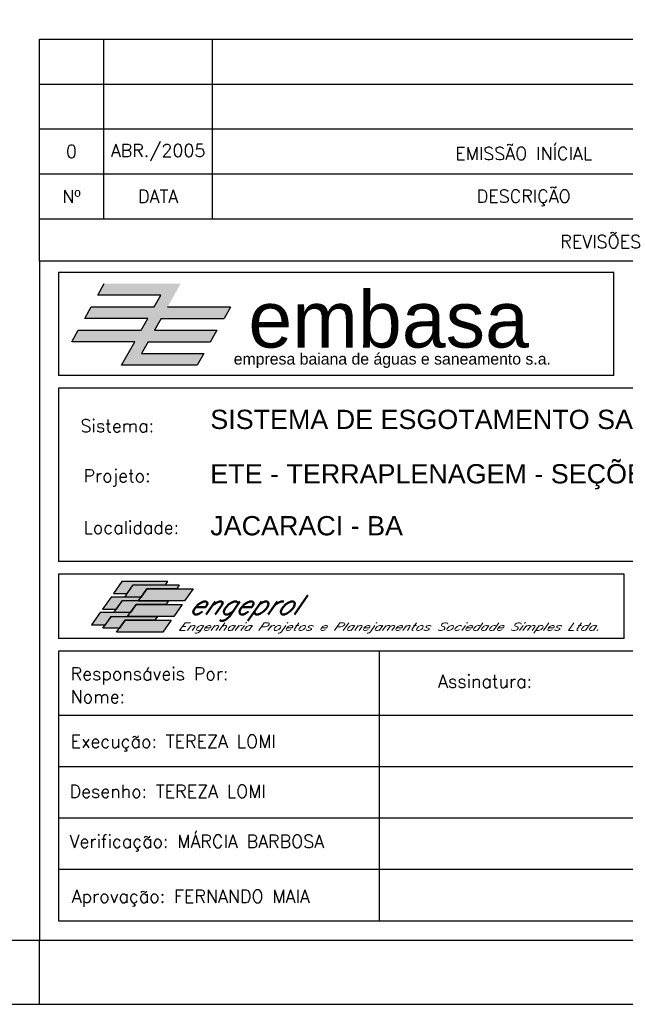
# Model space of a CAD drawing. Extents: x -1825 to 98, y 5678 to 6985.
# Tile 51 of 86: x -90 to 4, y 5678 to 5832. Entities that reach past the tile are written whole.
import ezdxf
from ezdxf.enums import TextEntityAlignment as Align

# ---------------------------------------------------------------- set-up
doc = ezdxf.new("R2010")
doc.units = 0
doc.header["$MEASUREMENT"] = 0
doc.layers.add('CARIMBO', color=7, linetype='CONTINUOUS')
doc.layers.add('PADRÃO', color=7, linetype='CONTINUOUS')
doc.styles.add('ISOCP', font='ARIAL.TTF')
doc.styles.add('ROMAMS', font='ROMANS.shx', dxfattribs={"height": 1.2})
doc.styles.add('ROMANS', font='romans.shx', dxfattribs={"height": 1.5})

msp = doc.modelspace()

# ---------------------------------------------------------------- hatches: boundary and pattern name
at = {"layer": 'CARIMBO'}
h = msp.add_hatch(color=162, dxfattribs=at)
h.dxf.hatch_style = 2
h.paths.add_polyline_path([(-57.37, 5786.86), (-67.2, 5786.86), (-65.16, 5790.52), (-77.05, 5790.52), (-78.07, 5788.7), (-68.25, 5788.7), (-69.27, 5786.89), (-79.08, 5786.89), (-80.1, 5785.07), (-70.28, 5785.07), (-71.29, 5783.25), (-81.11, 5783.25), (-82.12, 5781.44), (-72.31, 5781.44), (-74.35, 5777.78), (-62.58, 5777.78), (-61.56, 5779.62), (-65.16, 5779.62), (-71.24, 5779.62), (-70.23, 5781.44), (-60.54, 5781.44), (-59.53, 5783.25), (-69.21, 5783.25), (-68.2, 5785.07), (-58.37, 5785.07)])
h = msp.add_hatch(color=82, dxfattribs=at)
h.paths.add_polyline_path([(-75.63, 5742.24), (-73.47, 5742.24), (-72.56, 5743.56), (-67.52, 5743.56), (-67.13, 5744.12), (-74.31, 5744.12)])
h.paths.add_polyline_path([(-76, 5741.68), (-77.32, 5739.81), (-75.16, 5739.81), (-74.23, 5741.13), (-71.72, 5741.13), (-71.33, 5741.68), (-73.86, 5741.68)])
h.paths.add_polyline_path([(-77.71, 5739.25), (-79.03, 5737.37), (-76.87, 5737.37), (-75.96, 5738.67), (-73.42, 5738.67), (-73.02, 5739.25)])
h = msp.add_hatch(color=100, dxfattribs=at)
h.paths.add_polyline_path([(-70.42, 5742.97), (-65.77, 5742.97), (-65.36, 5743.56), (-72.54, 5743.56), (-73.86, 5741.68), (-71.33, 5741.68), (-71.31, 5741.68)])
h.paths.add_polyline_path([(-72.11, 5740.53), (-67.46, 5740.53), (-67.07, 5741.09), (-71.7, 5741.09), (-71.72, 5741.09), (-71.7, 5741.13), (-74.23, 5741.13), (-75.55, 5739.25), (-73.02, 5739.25), (-73, 5739.25)])
h.paths.add_polyline_path([(-73.82, 5738.08), (-69.18, 5738.08), (-68.78, 5738.65), (-73.4, 5738.65), (-73.42, 5738.65), (-73.4, 5738.67), (-75.95, 5738.67), (-77.27, 5736.81), (-74.7, 5736.81)])
h = msp.add_hatch(color=71, dxfattribs=at)
h.paths.add_polyline_path([(-70.4, 5742.97), (-71.3, 5741.68), (-71.31, 5741.68), (-71.7, 5741.13), (-71.69, 5741.13), (-71.7, 5741.09), (-64.54, 5741.09), (-63.22, 5742.97)])
h.paths.add_polyline_path([(-66.24, 5738.65), (-64.92, 5740.53), (-72.1, 5740.53), (-72.99, 5739.25), (-73, 5739.25), (-73.4, 5738.67), (-73.38, 5738.67), (-73.4, 5738.65)])
h.paths.add_polyline_path([(-73.81, 5738.08), (-74.7, 5736.81), (-74.7, 5736.81), (-75.13, 5736.2), (-67.95, 5736.2), (-66.63, 5738.08)])

# ---------------------------------------------------------------- linework, layer by layer
at = {"layer": 'CARIMBO', "color": 3}
for p, q in [((-87.17, 5828.61), (87.83, 5828.61)), ((-87.17, 5821.61), (87.83, 5821.61)), ((-87.17, 5814.61), (87.83, 5814.61)), ((45.83, 5715.22), (-84.17, 5715.22)), ((45.83, 5707.22), (-84.17, 5707.22)), ((45.83, 5699.22), (-84.17, 5699.22))]:
    msp.add_line(p, q, dxfattribs=at)
at = {"layer": 'CARIMBO', "color": 6}
for p, q in [((-87.17, 5794.02), (-87.17, 5828.61)), ((-87.17, 5794.02), (-87.17, 5688.22)), ((87.83, 5794.02), (-87.17, 5794.02)), ((2.37, 5792.22), (-84.17, 5792.22)), ((-84.17, 5792.22), (-84.17, 5776.22)), ((2.37, 5776.22), (2.37, 5792.22)), ((2.37, 5776.22), (-84.17, 5776.22)), ((-84.17, 5774.22), (-84.17, 5747.22)), ((84.83, 5774.22), (-84.17, 5774.22)), ((84.83, 5747.22), (-84.17, 5747.22)), ((3.97, 5745.22), (-84.17, 5745.22)), ((-84.17, 5745.22), (-84.17, 5735.22)), ((3.97, 5735.22), (3.97, 5745.22)), ((3.97, 5735.22), (-84.17, 5735.22)), ((-84.17, 5733.22), (-84.17, 5691.22)), ((45.83, 5733.22), (-84.17, 5733.22)), ((-34.17, 5691.22), (-34.17, 5733.22)), ((45.83, 5723.22), (-84.17, 5723.22)), ((-84.17, 5691.22), (45.83, 5691.22))]:
    msp.add_line(p, q, dxfattribs=at)
at = {"layer": 'CARIMBO', "color": 4}
for p, q in [((-77.17, 5828.61), (-77.17, 5800.61)), ((-60.17, 5800.61), (-60.17, 5828.61)), ((-87.17, 5807.61), (87.83, 5807.61)), ((-87.17, 5800.61), (87.83, 5800.61))]:
    msp.add_line(p, q, dxfattribs=at)
at = {"layer": 'CARIMBO', "color": 162}
for p, q in [((-78.07, 5788.7), (-77.05, 5790.52)), ((-68.25, 5788.7), (-78.07, 5788.7)), ((-69.27, 5786.89), (-68.25, 5788.7)), ((-80.1, 5785.07), (-79.08, 5786.89)), ((-79.08, 5786.89), (-69.27, 5786.89)), ((-57.37, 5786.86), (-67.2, 5786.86)), ((-57.37, 5786.86), (-58.37, 5785.07)), ((-70.28, 5785.07), (-80.1, 5785.07)), ((-71.29, 5783.25), (-70.28, 5785.07)), ((-68.2, 5785.07), (-69.21, 5783.25)), ((-68.2, 5785.07), (-58.37, 5785.07)), ((-82.12, 5781.44), (-81.11, 5783.25)), ((-81.11, 5783.25), (-71.29, 5783.25)), ((-69.21, 5783.25), (-59.53, 5783.25)), ((-59.53, 5783.25), (-60.56, 5781.41)), ((-72.31, 5781.44), (-82.12, 5781.44)), ((-74.35, 5777.78), (-72.31, 5781.44)), ((-70.23, 5781.44), (-71.24, 5779.62)), ((-70.23, 5781.44), (-60.54, 5781.44)), ((-71.24, 5779.62), (-65.16, 5779.62)), ((-65.16, 5779.62), (-61.56, 5779.62)), ((-61.56, 5779.62), (-62.58, 5777.78)), ((-62.58, 5777.78), (-74.35, 5777.78))]:
    msp.add_line(p, q, dxfattribs=at)
at = {"layer": 'CARIMBO', "color": 2, "linetype": 'CONTINUOUS'}
for points in [[(-73.47, 5742.24), (-72.56, 5743.56), (-67.52, 5743.56), (-67.13, 5744.12), (-74.31, 5744.12), (-75.63, 5742.24), (-73.47, 5742.24)], [(-65.77, 5742.97), (-70.4, 5742.97), (-71.3, 5741.68), (-73.86, 5741.68), (-72.54, 5743.56), (-65.36, 5743.56), (-65.77, 5742.97)], [(-70.42, 5742.97), (-63.22, 5742.97), (-64.54, 5741.09), (-71.72, 5741.09), (-70.42, 5742.97)], [(-71.33, 5741.68), (-73.86, 5741.68), (-76, 5741.68), (-77.32, 5739.81), (-75.16, 5739.81), (-74.23, 5741.13), (-71.72, 5741.13), (-71.33, 5741.68)], [(-67.46, 5740.53), (-72.1, 5740.53), (-72.99, 5739.25), (-75.55, 5739.25), (-74.23, 5741.13), (-71.69, 5741.13), (-71.7, 5741.09), (-67.07, 5741.09), (-67.46, 5740.53)], [(-72.11, 5740.53), (-64.92, 5740.53), (-66.24, 5738.65), (-73.42, 5738.65), (-72.11, 5740.53)], [(-76.87, 5737.37), (-75.96, 5738.67), (-73.42, 5738.67), (-73.02, 5739.25), (-77.71, 5739.25), (-79.03, 5737.37), (-76.87, 5737.37)], [(-69.18, 5738.08), (-73.81, 5738.08), (-74.7, 5736.81), (-77.27, 5736.81), (-75.95, 5738.67), (-73.38, 5738.67), (-73.4, 5738.65), (-68.78, 5738.65), (-69.18, 5738.08)], [(-73.82, 5738.08), (-66.63, 5738.08), (-67.95, 5736.2), (-75.13, 5736.2), (-73.82, 5738.08)]]:
    msp.add_lwpolyline(points, dxfattribs=at)
at = {"layer": 'PADRÃO', "color": 2}
msp.add_line((-87.17, 5678.22), (-87.17, 5688.22), dxfattribs=at)
msp.add_lwpolyline([(-743.17, 6272.22), (-743.17, 5678.22), (97.83, 5678.22), (97.83, 6272.22), (-743.17, 6272.22)], dxfattribs=at)
at = {"layer": 'PADRÃO', "color": 1}
msp.add_lwpolyline([(-718.17, 5688.22), (87.83, 5688.22), (87.83, 6262.22), (-718.17, 6262.22)], close=True, dxfattribs=at)

# ---------------------------------------------------------------- texts
at = {"layer": 'CARIMBO', "color": 2, "style": 'ROMANS'}
for s, p in [('0', (-82.17, 5811.11)), ('ABR./2005', (-68.67, 5811.11)), ('EMISSÃO INÍCIAL', (-11.67, 5811.11)), ('Nº', (-82.17, 5804.11)), ('DESCRIÇÃO', (-11.67, 5804.11)), ('DATA', (-68.67, 5804.11)), ('REVISÕES', (0.33, 5797.32))]:
    msp.add_text(s, height=2, dxfattribs=at).set_placement(p, align=Align.MIDDLE)
at = {"layer": 'CARIMBO', "color": 162, "style": 'ISOCP'}
msp.add_text('empresa baiana de águas e saneamento s.a.', height=1.76, dxfattribs=at).set_placement((-56.87, 5777.9), (-7.43, 5777.9), align=Align.FIT)
at = {"layer": 'CARIMBO', "color": 2, "style": 'ROMANS'}
for s, p in [('Sistema:', (-80.77, 5767.35)), ('Projeto:', (-80.3, 5759.57)), ('Localidade:', (-80.3, 5751.51)), ('Responsáveis Por:', (-82.3, 5728.72)), ('Assinatura:', (-25.03, 5727.54)), ('Nome:', (-82.3, 5725.15)), ('Execução: TEREZA LOMI', (-82.3, 5718.18)), ('Desenho: TEREZA LOMI', (-82.47, 5710.39)), ('Verificação: MÁRCIA BARBOSA', (-82.47, 5702.6)), ('Aprovação: FERNANDO MAIA', (-82.13, 5694.05))]:
    msp.add_text(s, height=2, dxfattribs=at).set_placement(p)
at = {"layer": 'CARIMBO', "color": 74, "style": 'ROMAMS', "oblique": 35}
msp.add_text('engeprol', height=3, dxfattribs=at).set_placement((-63.99, 5738.98))
at = {"layer": 'CARIMBO', "color": 3, "style": 'ROMAMS', "oblique": 35, "width": 1.121413}
msp.add_text('Engenharia Projetos e Planejamentos Sociedade Simples Ltda.', height=1.2, dxfattribs=at).set_placement((-65.57, 5736.44), (0.11, 5736.44), align=Align.FIT)
at = {"layer": 'CARIMBO', "color": 162, "insert": (-54.59, 5789.35), "char_height": 8.8, "width": 51.868, "attachment_point": 1}
msp.add_mtext('\\fArial|b0|i0|c0|p34;embasa', dxfattribs=at)
at = {"layer": 'CARIMBO', "color": 5, "char_height": 3, "width": 137.4, "attachment_point": 1}
for s, insert in [('\\fArial|b0|i0|c0|p34;SISTEMA DE ESGOTAMENTO SANITÁRIO', (-60.53, 5770.86)), ('\\fArial|b0|i0|c0|p34;ETE - TERRAPLENAGEM - SEÇÕES 11, A e B', (-60.53, 5762.38)), ('\\fArial|b0|i0|c0|p34;JACARACI - BA', (-60.53, 5754.29))]:
    msp.add_mtext(s, dxfattribs=dict(at, insert=insert))

doc.saveas('drawing.dxf')
